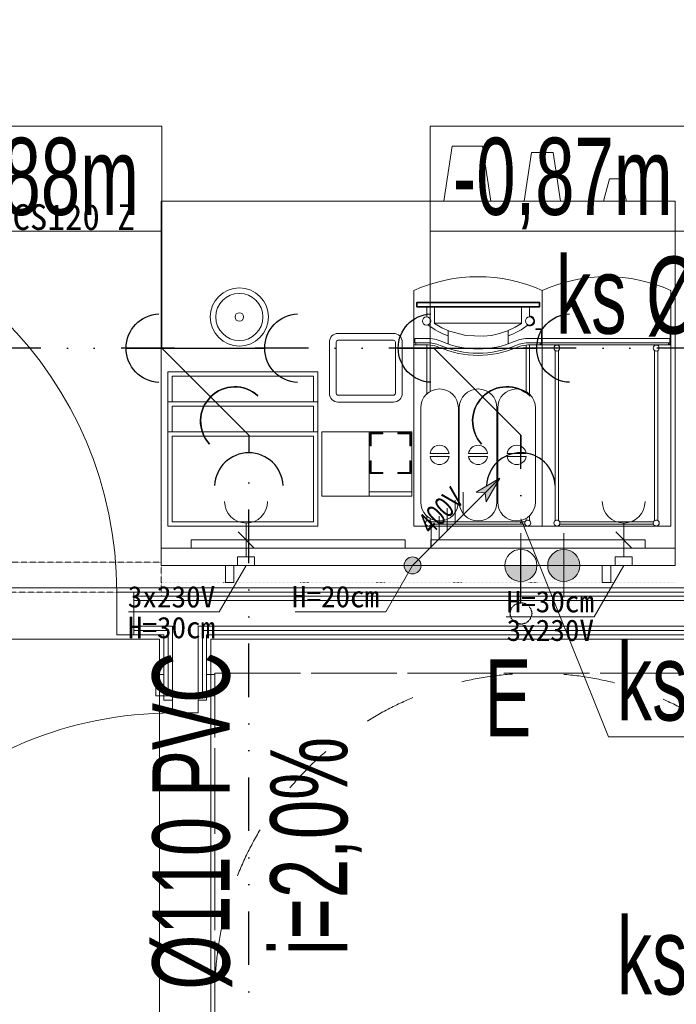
# Model space of a CAD drawing. Header units: centimetres. Extents: x -9388 to 91680, y -1419244 to 50347.
# Tile 7 of 183: x 6772 to 8306, y -708832 to -706533. Entities that reach past the tile are written whole.
import ezdxf
from ezdxf.enums import TextEntityAlignment as Align

# ---------------------------------------------------------------- set-up
doc = ezdxf.new("R2010")
doc.units = ezdxf.units.CM
for name, pattern in [('ACAD_ISO07W100', [3, 0, -3]), ('DASHED', [0.75, 0.5, -0.25]), ('DIVIDE2', [0.625, 0.25, -0.125, 0, -0.125, 0, -0.125]), ('Krawędzie ukryte dłuższe', [225, 200, -25]), ('Przerywana', [240, 120, -120])]:
    doc.linetypes.add(name, pattern=pattern)
for name, color, linetype, lineweight in [('! pow os niepelnosprawnej_Nr_pióra__161', 7, 'Continuous', 5), ('Drzwi ArchiCAD_Nr_pióra__1', 7, 'Continuous', 13), ('Drzwi ArchiCAD_Nr_pióra__23', 7, 'Continuous', 15), ('Drzwi ArchiCAD_Nr_pióra__3', 7, 'Continuous', 13), ('Drzwi ArchiCAD_Nr_pióra__41', 7, 'Continuous', 15), ('Q_ks_opis', 3, 'Continuous', 13), ('Q_podkład', 8, 'Continuous', 9), ('Q_w_opis_urządzenia', 83, 'Continuous', 13), ('Q_wys prowadzenia instalacji', 6, 'Continuous', 13), ('Strefy_Nr_pióra__1', 7, 'Continuous', 13), ('Strefy_Nr_pióra__92', 7, 'Continuous', 13), ('Wnętrze - umeblowanie_Nr_pióra__1', 7, 'Continuous', 13), ('Wnętrze - umeblowanie_Nr_pióra__101', 7, 'Continuous', 5), ('Ściany wewnętrzne_Nr_pióra__1', 7, 'Continuous', 13), ('Ściany wewnętrzne_Nr_pióra__41', 7, 'Continuous', 15)]:
    doc.layers.add(name, color=color, linetype=linetype, lineweight=lineweight)
doc.layers.add('! Strefy Powierzchnie', color=7, linetype='Continuous')
doc.layers.add('Drzwi ArchiCAD', color=7, linetype='Continuous')
doc.layers.add('Q_ks', color=7, linetype='DIVIDE2', lineweight=30, true_color=0x997301)
doc.layers.add('Wnętrze - umeblowanie_Nr_pióra__205', color=7, linetype='Continuous', lineweight=5, true_color=0x858585)
doc.styles.add('Arial Narrow_____', font='ARIALN.TTF', dxfattribs={"width": 0.8})
doc.styles.add('GENERATED_STYLE_2', font='arial.ttf')
doc.styles.add('GENERATED_STYLE_3', font='calibri.ttf')
doc.styles.add('TT', font='ARIALN.TTF', dxfattribs={"height": 200})

# ---------------------------------------------------------------- blocks, each defined once
blk = doc.blocks.new('Drzwi 19_5')
at = {"layer": 'Drzwi ArchiCAD_Nr_pióra__1', "color": 8, "linetype": 'Continuous'}
for p, q in [((-490, 0), (-490, -10)), ((490, 0), (490, -10)), ((-490, -10), (-490, -20)), ((490, -10), (490, -20)), ((-490, -80), (-490, -90)), ((-490, -90), (-490, -100)), ((490, -80), (490, -90)), ((490, -90), (490, -100))]:
    blk.add_line(p, q, dxfattribs=at)
at = {"layer": 'Drzwi ArchiCAD_Nr_pióra__23', "color": 8, "linetype": 'Continuous'}
for p, q in [((-450, 0), (-490, 0)), ((-490, 0), (-490, -100)), ((-450, -100), (-450, 0)), ((490, 0), (450, 0)), ((450, 0), (450, -100)), ((490, -100), (490, 0)), ((-490, -100), (-450, -100)), ((450, -100), (490, -100))]:
    blk.add_line(p, q, dxfattribs=at)
at = {"layer": 'Drzwi ArchiCAD_Nr_pióra__3', "color": 8, "linetype": 'Continuous'}
for p, q in [((410, 0), (410, 900)), ((410, 900), (450, 900)), ((450, 900), (450, 0)), ((450, 0), (410, 0))]:
    blk.add_line(p, q, dxfattribs=at)
blk.add_arc((450, 0), 900, 90, 180, dxfattribs=at)
at = {"layer": 'Drzwi ArchiCAD_Nr_pióra__41', "color": 8, "linetype": 'Continuous'}
for p, q in [((-490, -20), (-490, -80)), ((490, -20), (490, -80))]:
    blk.add_line(p, q, dxfattribs=at)
blk = doc.blocks.new('Drzwi 19_4')
at = {"layer": 'Drzwi ArchiCAD_Nr_pióra__1', "color": 8, "linetype": 'Continuous'}
for p, q in [((-490, 20), (-540, 20)), ((-490, 20), (-490, 10)), ((-490, 10), (-490, 0)), ((490, 20), (490, 10)), ((490, 20), (540, 20)), ((490, 10), (490, 0)), ((-490, -60), (-490, -70)), ((490, -60), (490, -70)), ((-490, -80), (-540, -80)), ((-490, -70), (-490, -80)), ((490, -70), (490, -80)), ((490, -80), (540, -80))]:
    blk.add_line(p, q, dxfattribs=at)
at = {"layer": 'Drzwi ArchiCAD_Nr_pióra__23', "color": 8, "linetype": 'Continuous'}
for p, q in [((-450, 0), (-490, 0)), ((-490, 0), (-490, -60)), ((-450, -60), (-450, 0)), ((490, 0), (450, 0)), ((450, 0), (450, -60)), ((490, -60), (490, 0)), ((-490, -60), (-450, -60)), ((450, -60), (490, -60))]:
    blk.add_line(p, q, dxfattribs=at)
at = {"layer": 'Drzwi ArchiCAD_Nr_pióra__3', "color": 8, "linetype": 'Continuous'}
for p, q in [((410, 0), (410, 900)), ((410, 900), (450, 900)), ((450, 900), (450, 0)), ((-540, 20), (-540, 39)), ((-540, 39), (-490, 39)), ((-490, 39), (-490, 20)), ((490, 39), (540, 39)), ((490, 20), (490, 39)), ((540, 39), (540, 20)), ((-490, 20), (-540, 20)), ((-490, 0), (-490, 20)), ((-490, 20), (-480, 20)), ((-480, 0), (-490, 0)), ((-480, 20), (-480, 0)), ((450, 0), (410, 0)), ((480, 0), (480, 20)), ((480, 20), (490, 20)), ((490, 0), (480, 0)), ((490, 20), (490, 0)), ((540, 20), (490, 20)), ((-490, -80), (-490, -60)), ((-490, -60), (-480, -60)), ((-480, -60), (-480, -80)), ((480, -80), (480, -60)), ((480, -60), (490, -60)), ((490, -60), (490, -80)), ((-540, -99), (-540, -80)), ((-540, -80), (-490, -80)), ((-480, -80), (-490, -80)), ((-490, -80), (-490, -99)), ((490, -80), (480, -80)), ((490, -80), (540, -80)), ((490, -99), (490, -80)), ((540, -80), (540, -99)), ((-490, -99), (-540, -99)), ((540, -99), (490, -99))]:
    blk.add_line(p, q, dxfattribs=at)
blk.add_arc((450, 0), 900, 90, 180, dxfattribs=at)
at = {"layer": 'Drzwi ArchiCAD_Nr_pióra__41', "color": 8, "linetype": 'Continuous'}
for p, q in [((-490, 0), (-490, -60)), ((490, 0), (490, -60))]:
    blk.add_line(p, q, dxfattribs=at)
blk = doc.blocks.new('PAB.01_RZUT PRZYZIEMIA')
at = {"layer": 'Strefy_Nr_pióra__1', "linetype": 'Continuous'}
for points in [[(37838.4, -707635.9), (37859.2, -707638), (37893.6, -707603.5)], [(37838.4, -707635.9), (37859.2, -707638), (37893.6, -707603.5)], [(37893.6, -707603.5), (37859.2, -707638), (37861.3, -707658.7)], [(37893.6, -707603.5), (37859.2, -707638), (37861.3, -707658.7)], [(37709.6, -707807.3, 1), (37670, -707807.3, 1)], [(37709.6, -707807.3, 1), (37670, -707807.3, 1)]]:
    blk.add_hatch(color=8, dxfattribs=at).paths.add_polyline_path(points)
at = {"layer": 'Strefy_Nr_pióra__92', "linetype": 'Continuous'}
for points in [[(38042.8, -707844.8, 1), (38042.8, -707769.8, 1)], [(38042.8, -707844.8, 1), (38042.8, -707769.8, 1)], [(37942.8, -707844.8, 0.414214), (37980.3, -707807.3), (37905.3, -707807.3, 0.414214)], [(37942.8, -707844.8, 0.414214), (37980.3, -707807.3), (37905.3, -707807.3, 0.414214)]]:
    blk.add_hatch(color=8, dxfattribs=at).paths.add_polyline_path(points)
at = {"layer": '! pow os niepelnosprawnej_Nr_pióra__161', "color": 8, "linetype": 'Krawędzie ukryte dłuższe', "flags": 128}
blk.add_lwpolyline([(37228, -708058.7), (38728, -708058.7), (38728, -709558.7), (37228, -709558.7)], close=True, dxfattribs=at)
at = {"layer": '! pow os niepelnosprawnej_Nr_pióra__161', "color": 8, "linetype": 'Przerywana'}
blk.add_circle((37978, -708808.7), 750, dxfattribs=at)
at = {"layer": '! Strefy Powierzchnie', "color": 8, "linetype": 'Continuous', "lineweight": 0, "flags": 128}
for points in [[(35639, -701738.6), (35639, -707859.3), (41389, -707859.3), (41389, -708139.3), (42019, -708139.3), (42019, -701822.8), (41149, -701822.8), (41149, -701738.6)], [(37099, -709439.3), (37099, -707979.3), (35639, -707979.3), (35639, -709439.3)], [(37219, -707979.3), (37219, -710390.3), (39299, -710390.3), (39299, -707979.3)]]:
    blk.add_lwpolyline(points, close=True, dxfattribs=at)
at = {"layer": 'Wnętrze - umeblowanie_Nr_pióra__101', "color": 8, "linetype": 'Continuous'}
for p, q in [((37712, -706957.3), (37848, -706957.3)), ((37780, -706957.3), (37779.5, -706957.3)), ((37780, -706957.3), (37779.5, -706957.3)), ((37995.8, -706957.3), (37995.3, -706957.3)), ((37995.8, -706957.3), (37995.3, -706957.3)), ((38302.8, -707150.4), (38302.3, -707150.4)), ((38302.8, -707150.4), (38302.3, -707150.4)), ((37692.8, -707292.3), (37692.8, -707165.3)), ((37992.8, -707165.3), (37992.8, -707292.3)), ((37992.8, -707292.3), (37992.8, -707165.3)), ((37992.8, -707165.3), (37992.8, -707292.3)), ((38292.8, -707165.3), (38292.8, -707292.3)), ((38292.8, -707165.3), (38292.8, -707292.3)), ((37698.8, -707194.1), (37700.3, -707192.6)), ((37698.8, -707194.1), (37700.3, -707192.6)), ((37700.3, -707194.1), (37698.8, -707194.1)), ((37698.8, -707194.1), (37698.8, -707203.1)), ((37700.3, -707194.1), (37698.8, -707194.1)), ((37698.8, -707203.1), (37700.3, -707203.1)), ((37700.3, -707204.6), (37698.8, -707203.1)), ((37698.8, -707203.1), (37700.3, -707203.1)), ((37700.3, -707204.6), (37698.8, -707203.1)), ((37700.3, -707192.6), (37700.3, -707194.1)), ((37985.3, -707192.6), (37700.3, -707192.6)), ((37700.3, -707192.6), (37700.3, -707194.1)), ((37700.3, -707194.1), (37985.3, -707194.1)), ((37700.3, -707203.1), (37700.3, -707194.1)), ((37700.3, -707194.1), (37985.3, -707194.1)), ((37700.3, -707203.1), (37700.3, -707194.1)), ((37700.3, -707203.1), (37700.3, -707204.6)), ((37985.3, -707203.1), (37700.3, -707203.1)), ((37700.3, -707203.1), (37700.3, -707204.6)), ((37985.3, -707203.1), (37700.3, -707203.1)), ((37700.3, -707204.6), (37985.3, -707204.6)), ((37722.8, -707226.8), (37722.8, -707204.6)), ((37741.4, -707241.6), (37741.4, -707204.6)), ((37944.3, -707204.6), (37944.3, -707241.6)), ((37944.3, -707204.6), (37944.3, -707241.6)), ((37962.8, -707204.6), (37962.8, -707226.8)), ((37985.3, -707194.1), (37985.3, -707192.6)), ((37985.3, -707192.6), (37986.8, -707194.1)), ((37985.3, -707194.1), (37985.3, -707192.6)), ((37985.3, -707192.6), (37986.8, -707194.1)), ((37986.8, -707194.1), (37985.3, -707194.1)), ((37985.3, -707194.1), (37985.3, -707203.1)), ((37986.8, -707194.1), (37985.3, -707194.1)), ((37985.3, -707194.1), (37985.3, -707203.1)), ((37985.3, -707203.1), (37986.8, -707203.1)), ((37985.3, -707204.6), (37985.3, -707203.1)), ((37986.8, -707203.1), (37985.3, -707204.6)), ((37985.3, -707203.1), (37986.8, -707203.1)), ((37985.3, -707204.6), (37985.3, -707203.1)), ((37986.8, -707203.1), (37985.3, -707204.6)), ((37986.8, -707203.1), (37986.8, -707194.1)), ((37944.3, -707241.6), (37741.4, -707241.6)), ((37741.4, -707241.6), (37741.4, -707242.7)), ((37741.4, -707241.6), (37741.4, -707242.7)), ((37944.3, -707242.7), (37944.3, -707241.6)), ((37944.3, -707242.7), (37944.3, -707241.6)), ((37772.8, -707290.2), (37772.8, -707259.1)), ((37912.8, -707259.1), (37912.8, -707290.2)), ((37982.2, -707255.3), (37977.7, -707255.3)), ((37977.7, -707255.3), (37977.7, -707256.8)), ((37982.2, -707255.3), (37977.7, -707255.3)), ((37977.7, -707255.3), (37977.7, -707256.8)), ((37977.7, -707256.8), (37982.2, -707256.8)), ((37977.7, -707256.8), (37982.2, -707256.8)), ((37982.2, -707255.3), (37982.2, -707256.8)), ((37982.2, -707255.3), (37984.1, -707255.3)), ((37982.2, -707255.3), (37982.2, -707256.8)), ((37982.2, -707255.3), (37984.1, -707255.3)), ((37984.1, -707256.8), (37982.2, -707256.8)), ((37984.1, -707256.8), (37982.2, -707256.8)), ((37984.1, -707256.8), (37984.1, -707255.3)), ((37984.1, -707255.3), (37989.7, -707255.3)), ((37984.1, -707256.8), (37984.1, -707255.3)), ((37984.1, -707255.3), (37989.7, -707255.3)), ((37989.7, -707256.8), (37984.1, -707256.8)), ((37989.7, -707256.8), (37984.1, -707256.8)), ((37991.2, -707289.3), (37991.2, -707258.3)), ((37991.2, -707289.3), (37991.2, -707258.3)), ((37992.7, -707258.3), (37992.7, -707289.3)), ((37992.7, -707258.3), (37992.7, -707289.3)), ((38282.2, -707255.3), (38277.7, -707255.3)), ((38277.7, -707255.3), (38277.7, -707256.8)), ((38282.2, -707255.3), (38277.7, -707255.3)), ((38277.7, -707255.3), (38277.7, -707256.8)), ((38277.7, -707256.8), (38282.2, -707256.8)), ((38277.7, -707256.8), (38282.2, -707256.8)), ((38282.2, -707255.3), (38282.2, -707256.8)), ((38282.2, -707255.3), (38284.1, -707255.3)), ((38282.2, -707255.3), (38282.2, -707256.8)), ((38282.2, -707255.3), (38284.1, -707255.3)), ((38284.1, -707256.8), (38282.2, -707256.8)), ((38284.1, -707256.8), (38282.2, -707256.8)), ((38284.1, -707256.8), (38284.1, -707255.3)), ((38284.1, -707255.3), (38289.7, -707255.3)), ((38284.1, -707256.8), (38284.1, -707255.3)), ((38284.1, -707255.3), (38289.7, -707255.3)), ((38289.7, -707256.8), (38284.1, -707256.8)), ((38289.7, -707256.8), (38284.1, -707256.8)), ((38291.2, -707289.3), (38291.2, -707258.3)), ((38291.2, -707289.3), (38291.2, -707258.3)), ((38292.7, -707258.3), (38292.7, -707289.3)), ((38292.7, -707258.3), (38292.7, -707289.3)), ((37692.8, -707292.3), (37722.8, -707292.3)), ((37692.8, -707715.3), (37692.8, -707292.3)), ((37692.8, -707292.3), (37722.8, -707292.3)), ((37692.8, -707715.3), (37692.8, -707292.3)), ((37694.8, -707277.3), (37722.8, -707277.3)), ((37694.8, -707287.3), (37694.8, -707277.3)), ((37694.8, -707277.3), (37722.8, -707277.3)), ((37694.8, -707287.3), (37694.8, -707277.3)), ((37722.8, -707287.3), (37694.8, -707287.3)), ((37722.8, -707287.3), (37694.8, -707287.3)), ((37697.8, -707292.3), (37697.8, -707287.3)), ((37697.8, -707292.3), (37697.8, -707287.3)), ((37722.8, -707407.1), (37722.8, -707292.3)), ((37722.8, -707407.1), (37722.8, -707292.3)), ((37730.8, -707292.7), (37730.8, -707401.2)), ((37730.8, -707292.7), (37730.8, -707401.2)), ((37954.8, -707401.2), (37954.8, -707292.7)), ((37954.8, -707401.2), (37954.8, -707292.7)), ((37962.8, -707277.3), (37990.8, -707277.3)), ((37962.8, -707277.3), (37990.8, -707277.3)), ((37990.8, -707287.3), (37962.8, -707287.3)), ((37990.8, -707287.3), (37962.8, -707287.3)), ((37962.8, -707292.3), (37992.8, -707292.3)), ((37962.8, -707292.3), (37962.8, -707407.1)), ((37962.8, -707292.3), (37992.8, -707292.3)), ((37962.8, -707292.3), (37962.8, -707407.1)), ((37987.8, -707287.3), (37987.8, -707292.3)), ((37987.8, -707287.3), (37987.8, -707292.3)), ((37987.8, -707290.8), (37989.7, -707290.8)), ((37987.8, -707290.8), (37989.7, -707290.8)), ((37990.8, -707277.3), (37990.8, -707287.3)), ((37990.8, -707277.3), (37990.8, -707287.3)), ((37992.7, -707292.3), (38292.8, -707292.3)), ((37992.7, -707292.3), (38292.8, -707292.3)), ((37992.8, -707292.3), (37992.8, -707715.3)), ((37992.8, -707715.3), (37992.8, -707292.3)), ((37992.8, -707292.3), (37992.8, -707715.3)), ((37992.8, -707715.3), (37992.8, -707292.3)), ((38287.8, -707287.3), (38287.8, -707292.3)), ((38287.8, -707287.3), (38287.8, -707292.3)), ((38287.8, -707290.8), (38289.7, -707290.8)), ((38287.8, -707290.8), (38289.7, -707290.8)), ((38290.8, -707277.3), (38290.8, -707287.3)), ((38290.8, -707277.3), (38290.8, -707287.3)), ((38292.8, -707292.3), (38292.8, -707715.3)), ((38292.8, -707292.3), (38292.8, -707715.3)), ((38022.8, -707702.6), (38022.8, -707305.5)), ((38022.8, -707702.6), (38022.8, -707305.5)), ((38030.8, -707305.5), (38030.8, -707702.6)), ((38030.8, -707305.5), (38030.8, -707702.6)), ((38254.8, -707702.6), (38254.8, -707305.5)), ((38254.8, -707702.6), (38254.8, -707305.5)), ((38262.8, -707305.5), (38262.8, -707702.6)), ((38262.8, -707305.5), (38262.8, -707702.6)), ((37708.8, -707659.3), (37708.8, -707439.3)), ((37708.8, -707659.3), (37708.8, -707439.3)), ((37796.8, -707439.3), (37796.8, -707659.3)), ((37796.8, -707439.3), (37796.8, -707659.3)), ((37798.8, -707659.3), (37798.8, -707439.3)), ((37798.8, -707659.3), (37798.8, -707439.3)), ((37886.8, -707439.3), (37886.8, -707659.3)), ((37886.8, -707439.3), (37886.8, -707659.3)), ((37888.8, -707659.3), (37888.8, -707439.3)), ((37888.8, -707659.3), (37888.8, -707439.3)), ((37976.8, -707439.3), (37976.8, -707659.3)), ((37976.8, -707439.3), (37976.8, -707659.3)), ((37775, -707545.8), (37730.6, -707545.8)), ((37775, -707545.8), (37730.6, -707545.8)), ((37865, -707545.8), (37820.6, -707545.8)), ((37865, -707545.8), (37820.6, -707545.8)), ((37955, -707545.8), (37910.6, -707545.8)), ((37955, -707545.8), (37910.6, -707545.8)), ((37730.6, -707552.8), (37775, -707552.8)), ((37730.6, -707552.8), (37775, -707552.8)), ((37820.6, -707552.8), (37865, -707552.8)), ((37820.6, -707552.8), (37865, -707552.8)), ((37910.6, -707552.8), (37955, -707552.8)), ((37910.6, -707552.8), (37955, -707552.8)), ((37689.8, -707807.3), (37893.6, -707603.5)), ((37689.8, -707807.3), (37893.6, -707603.5)), ((37893.6, -707603.5), (37838.4, -707635.9)), ((37893.6, -707603.5), (37838.4, -707635.9)), ((37893.6, -707603.5), (37861.3, -707658.7)), ((37893.6, -707603.5), (37861.3, -707658.7)), ((37807.6, -707636.5), (37807.6, -707689.5)), ((37807.6, -707636.5), (37807.6, -707689.5)), ((37838.4, -707635.9), (37859.2, -707638)), ((37838.4, -707635.9), (37859.2, -707638)), ((37861.3, -707658.7), (37859.2, -707638)), ((37861.3, -707658.7), (37859.2, -707638)), ((37789, -707655.1), (37789, -707708.1)), ((37789, -707655.1), (37789, -707708.1)), ((37770.4, -707673.7), (37770.4, -707726.8)), ((37770.4, -707673.7), (37770.4, -707726.8)), ((37301, -707787.3), (37301, -707708.3)), ((37301, -707787.3), (37301, -707708.3)), ((37722.8, -707702.6), (37722.8, -707691.5)), ((37722.8, -707702.6), (37722.8, -707691.5)), ((37730.8, -707697.4), (37730.8, -707702.6)), ((37730.8, -707697.4), (37730.8, -707702.6)), ((37733.1, -707711), (37733.1, -707764)), ((37733.1, -707711), (37733.1, -707764)), ((37952.3, -707705.8), (37733.3, -707705.8)), ((37952.3, -707705.8), (37733.3, -707705.8)), ((37733.3, -707710.8), (37952.3, -707710.8)), ((37733.3, -707710.8), (37952.3, -707710.8)), ((37751.7, -707692.4), (37751.7, -707745.4)), ((37751.7, -707692.4), (37751.7, -707745.4)), ((37954.8, -707702.6), (37954.8, -707697.4)), ((37954.8, -707702.6), (37954.8, -707697.4)), ((37962.8, -707691.5), (37962.8, -707702.6)), ((37962.8, -707691.5), (37962.8, -707702.6)), ((38252.3, -707705.8), (38033.3, -707705.8)), ((38252.3, -707705.8), (38033.3, -707705.8)), ((38033.3, -707710.8), (38252.3, -707710.8)), ((38033.3, -707710.8), (38252.3, -707710.8)), ((38182.8, -707787.3), (38182.8, -707708.3)), ((38182.8, -707787.3), (38182.8, -707708.3)), ((37282.2, -707729.1), (37319.7, -707766.6)), ((37282.2, -707729.1), (37319.7, -707766.6)), ((37722.8, -707715.3), (37692.8, -707715.3)), ((37722.8, -707715.3), (37692.8, -707715.3)), ((37722.8, -707715.3), (37722.8, -707714)), ((37722.8, -707715.3), (37722.8, -707714)), ((37730.8, -707715.3), (37722.8, -707715.3)), ((37730.8, -707715.3), (37722.8, -707715.3)), ((37730.8, -707714), (37730.8, -707715.3)), ((37730.8, -707714), (37730.8, -707715.3)), ((37954.8, -707715.3), (37730.8, -707715.3)), ((37954.8, -707715.3), (37730.8, -707715.3)), ((37942.8, -707732.3), (37942.8, -707882.3)), ((37942.8, -707732.3), (37942.8, -707882.3)), ((37954.8, -707715.3), (37954.8, -707714)), ((37954.8, -707715.3), (37954.8, -707714)), ((37962.8, -707715.3), (37954.8, -707715.3)), ((37962.8, -707715.3), (37954.8, -707715.3)), ((37962.8, -707714), (37962.8, -707715.3)), ((37962.8, -707714), (37962.8, -707715.3)), ((37992.8, -707715.3), (37962.8, -707715.3)), ((37992.8, -707715.3), (37962.8, -707715.3)), ((38022.8, -707715.3), (37992.8, -707715.3)), ((38022.8, -707715.3), (37992.8, -707715.3)), ((38022.8, -707715.3), (38022.8, -707714)), ((38022.8, -707715.3), (38022.8, -707714)), ((38030.8, -707715.3), (38022.8, -707715.3)), ((38030.8, -707715.3), (38022.8, -707715.3)), ((38030.8, -707714), (38030.8, -707715.3)), ((38030.8, -707714), (38030.8, -707715.3)), ((38254.8, -707715.3), (38030.8, -707715.3)), ((38254.8, -707715.3), (38030.8, -707715.3)), ((38042.8, -707732.3), (38042.8, -707882.3)), ((38042.8, -707732.3), (38042.8, -707882.3)), ((38164.1, -707729.1), (38201.6, -707766.6)), ((38164.1, -707729.1), (38201.6, -707766.6)), ((38254.8, -707715.3), (38254.8, -707714)), ((38254.8, -707715.3), (38254.8, -707714)), ((38262.8, -707715.3), (38254.8, -707715.3)), ((38262.8, -707715.3), (38254.8, -707715.3)), ((38262.8, -707714), (38262.8, -707715.3)), ((38262.8, -707714), (38262.8, -707715.3)), ((38292.8, -707715.3), (38262.8, -707715.3)), ((38292.8, -707715.3), (38262.8, -707715.3)), ((37867.8, -707807.3), (38017.8, -707807.3)), ((37867.8, -707807.3), (38017.8, -707807.3)), ((37967.8, -707807.3), (38117.8, -707807.3)), ((37967.8, -707807.3), (38117.8, -707807.3)), ((37104, -707847.3), (37103.5, -707847.3)), ((37104, -707847.3), (37103.5, -707847.3)), ((37104, -707877.3), (37103.5, -707877.3)), ((37104, -707877.3), (37103.5, -707877.3))]:
    blk.add_line(p, q, dxfattribs=at)
at = {"layer": 'Wnętrze - umeblowanie_Nr_pióra__101', "color": 8, "linetype": 'ACAD_ISO07W100'}
blk.add_line((38302.8, -707847.3), (37102.8, -707847.3), dxfattribs=at)
blk.add_line((38302.8, -707847.3), (37102.8, -707847.3), dxfattribs=at)
at = {"layer": 'Wnętrze - umeblowanie_Nr_pióra__101', "color": 8, "linetype": 'Continuous', "flags": 128}
for points in [[(37763.2, -706957.3), (37782.3, -706828.7), (37817.8, -706828.7), (37853.2, -706828.7), (37872.3, -706957.3)], [(37950.5, -706957.3), (37967.4, -706843.7), (37992.8, -706843.7), (38018.3, -706843.7), (38035.2, -706957.3)], [(38135.9, -706957.3), (38149.7, -706904.5), (38162.8, -706904.5), (38175.9, -706904.5), (38189.7, -706957.3)], [(37944.3, -707242.7), (37929.5, -707251.3), (37911.4, -707259.7), (37892.9, -707265.9), (37874, -707270.2), (37854.4, -707272.4), (37814.4, -707270.6), (37775.8, -707260.3), (37757.9, -707252.3), (37741.4, -707242.7)], [(37990.8, -707277.3), (38292.8, -707277.3)], [(37990.8, -707277.3), (38292.8, -707277.3)], [(37990.8, -707287.3), (38292.8, -707287.3)], [(37990.8, -707287.3), (38292.8, -707287.3)], [(37128.5, -707425.3), (37128.5, -707365.3), (37458.5, -707365.3), (37458.5, -707425.3)], [(37128.5, -707425.3), (37128.5, -707365.3), (37458.5, -707365.3), (37458.5, -707425.3)], [(37468.5, -707435.3), (37468.5, -707425.3), (37118.5, -707425.3), (37118.5, -707435.3)], [(37468.5, -707435.3), (37468.5, -707425.3), (37118.5, -707425.3), (37118.5, -707435.3)], [(37128.5, -707435.3), (37458.5, -707435.3)], [(37128.5, -707495.3), (37128.5, -707435.3)], [(37128.5, -707435.3), (37458.5, -707435.3)], [(37128.5, -707495.3), (37128.5, -707435.3)], [(37458.5, -707435.3), (37458.5, -707495.3)], [(37458.5, -707435.3), (37458.5, -707495.3)], [(37468.5, -707505.3), (37468.5, -707495.3), (37118.5, -707495.3), (37118.5, -707505.3)], [(37468.5, -707505.3), (37468.5, -707495.3), (37118.5, -707495.3), (37118.5, -707505.3)], [(37458.5, -707505.3), (37458.5, -707705.3), (37128.5, -707705.3), (37128.5, -707505.3)], [(37128.5, -707505.3), (37458.5, -707505.3)], [(37458.5, -707505.3), (37458.5, -707705.3), (37128.5, -707705.3), (37128.5, -707505.3)], [(37128.5, -707505.3), (37458.5, -707505.3)], [(37588.1, -707635.3), (37688.1, -707635.3)], [(37588.1, -707635.3), (37688.1, -707635.3)], [(37301, -707807.3), (37238.4, -707915.6), (37026.8, -707915.6)], [(38302.8, -707807.3), (37102.8, -707807.3)], [(38302.8, -707807.3), (37102.8, -707807.3)], [(37689.8, -707807.3), (37627.3, -707915.6), (37415.7, -707915.6)], [(38182.8, -707807.3), (38113.5, -707927.3), (37908.7, -707927.3)]]:
    blk.add_lwpolyline(points, dxfattribs=at)
for points in [[(37102.8, -707807.3), (37102.8, -706957.3), (38302.8, -706957.3), (38302.8, -707807.3)], [(37468.5, -707715.3), (37118.5, -707715.3), (37118.5, -707355.3), (37468.5, -707355.3)], [(37468.5, -707715.3), (37118.5, -707715.3), (37118.5, -707355.3), (37468.5, -707355.3)], [(37478.1, -707645.3), (37588.1, -707645.3), (37588.1, -707495.3), (37478.1, -707495.3)], [(37478.1, -707645.3), (37588.1, -707645.3), (37588.1, -707495.3), (37478.1, -707495.3)], [(37588.1, -707645.3), (37688.1, -707645.3), (37688.1, -707495.3), (37588.1, -707495.3)], [(37588.1, -707645.3), (37688.1, -707645.3), (37688.1, -707495.3), (37588.1, -707495.3)], [(37620.6, -707497.8), (37590.6, -707497.8), (37590.6, -707527.8), (37593.1, -707527.8), (37593.1, -707500.3), (37620.6, -707500.3)], [(37620.6, -707497.8), (37590.6, -707497.8), (37590.6, -707527.8), (37593.1, -707527.8), (37593.1, -707500.3), (37620.6, -707500.3)], [(37655.6, -707497.8), (37685.6, -707497.8), (37685.6, -707527.8), (37683.1, -707527.8), (37683.1, -707500.3), (37655.6, -707500.3)], [(37655.6, -707497.8), (37685.6, -707497.8), (37685.6, -707527.8), (37683.1, -707527.8), (37683.1, -707500.3), (37655.6, -707500.3)], [(37620.6, -707592.8), (37590.6, -707592.8), (37590.6, -707562.8), (37593.1, -707562.8), (37593.1, -707590.3), (37620.6, -707590.3)], [(37620.6, -707592.8), (37590.6, -707592.8), (37590.6, -707562.8), (37593.1, -707562.8), (37593.1, -707590.3), (37620.6, -707590.3)], [(37655.6, -707592.8), (37685.6, -707592.8), (37685.6, -707562.8), (37683.1, -707562.8), (37683.1, -707590.3), (37655.6, -707590.3)], [(37655.6, -707592.8), (37685.6, -707592.8), (37685.6, -707562.8), (37683.1, -707562.8), (37683.1, -707590.3), (37655.6, -707590.3)], [(37672.8, -707767.3), (37172.8, -707767.3), (37172.8, -707747.3), (37672.8, -707747.3)], [(37672.8, -707767.3), (37172.8, -707767.3), (37172.8, -707747.3), (37672.8, -707747.3)], [(38232.8, -707767.3), (37732.8, -707767.3), (37732.8, -707747.3), (38232.8, -707747.3)], [(38232.8, -707767.3), (37732.8, -707767.3), (37732.8, -707747.3), (38232.8, -707747.3)], [(38302.8, -707807.3), (37102.8, -707807.3), (37102.8, -707767.3), (38302.8, -707767.3)], [(38302.8, -707807.3), (37102.8, -707807.3), (37102.8, -707767.3), (38302.8, -707767.3)], [(37281, -707787.3), (37281, -707807.3), (37321, -707807.3), (37321, -707787.3)], [(37281, -707787.3), (37281, -707807.3), (37321, -707807.3), (37321, -707787.3)], [(38162.8, -707787.3), (38162.8, -707807.3), (38202.8, -707807.3), (38202.8, -707787.3)], [(38162.8, -707787.3), (38162.8, -707807.3), (38202.8, -707807.3), (38202.8, -707787.3)], [(37272.8, -707847.3), (37252.8, -707847.3), (37252.8, -707807.3), (37272.8, -707807.3)], [(37272.8, -707847.3), (37252.8, -707847.3), (37252.8, -707807.3), (37272.8, -707807.3)], [(38152.8, -707847.3), (38132.8, -707847.3), (38132.8, -707807.3), (38152.8, -707807.3)], [(38152.8, -707847.3), (38132.8, -707847.3), (38132.8, -707807.3), (38152.8, -707807.3)]]:
    blk.add_lwpolyline(points, close=True, dxfattribs=at)
for points in [[(37665.6, -707345.8), (37665.6, -707405.8, -0.414214), (37645.6, -707425.8), (37515.6, -707425.8, -0.414214), (37495.6, -707405.8), (37495.6, -707285.8, -0.414215), (37515.6, -707265.8), (37645.6, -707265.8, -0.414217), (37665.6, -707285.8, 0.000006)], [(37665.6, -707345.8), (37665.6, -707405.8, -0.414214), (37645.6, -707425.8), (37515.6, -707425.8, -0.414214), (37495.6, -707405.8), (37495.6, -707285.8, -0.414215), (37515.6, -707265.8), (37645.6, -707265.8, -0.414217), (37665.6, -707285.8, 0.000006)], [(37649.6, -707345.8), (37649.6, -707405.8, -0.414214), (37645.6, -707409.8), (37515.6, -707409.8, -0.414214), (37511.6, -707405.8), (37511.6, -707285.8, -0.414214), (37515.6, -707281.8), (37645.6, -707281.8, -0.414217), (37649.6, -707285.8, 0.000006)], [(37649.6, -707345.8), (37649.6, -707405.8, -0.414214), (37645.6, -707409.8), (37515.6, -707409.8, -0.414214), (37511.6, -707405.8), (37511.6, -707285.8, -0.414214), (37515.6, -707281.8), (37645.6, -707281.8, -0.414217), (37649.6, -707285.8, 0.000006)]]:
    blk.add_lwpolyline(points, format="xyb", close=True, dxfattribs=at)
at = {"layer": 'Wnętrze - umeblowanie_Nr_pióra__101', "color": 8, "linetype": 'Continuous'}
for centre, radius in [((37285.3, -707227.3), 68), ((37285.3, -707227.3), 55), ((37285.3, -707227.3), 10), ((37722.6, -707236.6), 9.8), ((37963.1, -707236.6), 9.8), ((38026.8, -707299.8), 7), ((38026.8, -707299.8), 7), ((38258.8, -707299.8), 7), ((38258.8, -707299.8), 7), ((37942.8, -707807.3), 37.5), ((37942.8, -707807.3), 37.5), ((38042.8, -707807.3), 37.5), ((38042.8, -707807.3), 37.5), ((37689.8, -707807.3), 19.8), ((37689.8, -707807.3), 19.8)]:
    blk.add_circle(centre, radius, dxfattribs=at)
for centre, radius, start, end in [((37842.8, -707500.9), 367.6, 65.9148, 114.0851), ((38142.8, -707500.9), 367.6, 65.9148, 114.0851), ((37963.1, -707236.6), 11.8, 244.3869, 91.2191), ((37963.1, -707236.6), 11.8, 244.3869, 91.2191), ((37963.1, -707236.6), 10.9, 246.7028, 91.3087), ((37842.8, -707086.9), 197.4, 233.64, 249.2283), ((37842.8, -707086.9), 197.4, 290.7717, 306.36), ((37989.7, -707258.3), 3, 360, 90), ((37989.7, -707258.3), 3, 360, 90), ((37989.7, -707258.3), 1.5, 360, 90), ((37989.7, -707258.3), 1.5, 360, 90), ((38289.7, -707258.3), 3, 360, 90), ((38289.7, -707258.3), 3, 360, 90), ((38289.7, -707258.3), 1.5, 360, 90), ((38289.7, -707258.3), 1.5, 360, 90), ((37722.8, -707367.3), 90, 66.8311, 90), ((37722.8, -707367.3), 90, 66.8311, 90), ((37722.8, -707367.3), 80, 66.8311, 90), ((37722.8, -707367.3), 80, 66.8311, 90), ((37722.8, -707367.3), 75, 83.8768, 90), ((37722.8, -707367.3), 75, 83.8768, 90), ((37722.8, -707367.3), 75, 66.8311, 83.8768), ((37722.8, -707367.3), 75, 66.8311, 83.8768), ((37842.8, -707086.9), 225, 246.8311, 293.1689), ((37842.8, -707086.9), 225, 246.8311, 293.1689), ((37842.8, -707086.9), 215, 246.8311, 293.1689), ((37842.8, -707086.9), 215, 246.8311, 293.1689), ((37962.8, -707367.3), 90, 90, 113.1689), ((37962.8, -707367.3), 90, 90, 113.1689), ((37962.8, -707367.3), 80, 90, 113.1689), ((37962.8, -707367.3), 80, 90, 113.1689), ((37962.8, -707367.3), 75, 96.1232, 113.1689), ((37962.8, -707367.3), 75, 96.1232, 113.1689), ((37962.8, -707367.3), 75, 90, 96.1232), ((37962.8, -707367.3), 75, 90, 96.1232), ((37989.7, -707289.3), 3, 270, 360), ((37989.7, -707289.3), 1.5, 270, 360), ((37989.7, -707289.3), 3, 270, 360), ((37989.7, -707289.3), 1.5, 270, 360), ((38289.7, -707289.3), 3, 270, 360), ((38289.7, -707289.3), 1.5, 270, 360), ((38289.7, -707289.3), 3, 270, 360), ((38289.7, -707289.3), 1.5, 270, 360), ((37842.8, -707086.9), 230, 246.8311, 293.1689), ((37842.8, -707086.9), 230, 246.8311, 293.1689), ((37752.8, -707439.3), 44, 360, 180), ((37752.8, -707439.3), 44, 360, 180), ((37842.8, -707439.3), 44, 360, 180), ((37842.8, -707439.3), 44, 360, 180), ((37932.8, -707439.3), 44, 360, 180), ((37932.8, -707439.3), 44, 360, 180), ((37752.8, -707549.3), 22.5, 8.949, 171.051), ((37752.8, -707549.3), 22.5, 8.949, 171.051), ((37842.8, -707549.3), 22.5, 8.949, 171.051), ((37842.8, -707549.3), 22.5, 8.949, 171.051), ((37932.8, -707549.3), 22.5, 8.949, 171.051), ((37932.8, -707549.3), 22.5, 8.949, 171.051), ((37752.8, -707549.3), 22.5, 188.949, 351.051), ((37752.8, -707549.3), 22.5, 188.949, 351.051), ((37842.8, -707549.3), 22.5, 188.949, 351.051), ((37842.8, -707549.3), 22.5, 188.949, 351.051), ((37932.8, -707549.3), 22.5, 188.949, 351.051), ((37932.8, -707549.3), 22.5, 188.949, 351.051), ((37301, -707658.3), 50, 180, 360), ((37301, -707658.3), 50, 180, 360), ((37752.8, -707659.3), 44, 180, 360), ((37752.8, -707659.3), 44, 180, 360), ((37842.8, -707659.3), 44, 180, 360), ((37842.8, -707659.3), 44, 180, 360), ((37932.8, -707659.3), 44, 180, 360), ((37932.8, -707659.3), 44, 180, 360), ((38182.8, -707658.3), 50, 180, 360), ((38182.8, -707658.3), 50, 180, 360), ((37726.8, -707708.3), 7, 20.9248, 339.0752), ((37726.8, -707708.3), 7, 20.9248, 339.0752), ((37726.8, -707708.3), 7, 339.0752, 20.9248), ((37726.8, -707708.3), 7, 339.0752, 20.9248), ((37958.8, -707708.3), 7, 159.0752, 200.9248), ((37958.8, -707708.3), 7, 159.0752, 200.9248), ((37958.8, -707708.3), 7, 200.9248, 159.0752), ((37958.8, -707708.3), 7, 200.9248, 159.0752), ((38026.8, -707708.3), 7, 20.9248, 339.0752), ((38026.8, -707708.3), 7, 20.9248, 339.0752), ((38026.8, -707708.3), 7, 339.0752, 20.9248), ((38026.8, -707708.3), 7, 339.0752, 20.9248), ((38258.8, -707708.3), 7, 159.0752, 200.9248), ((38258.8, -707708.3), 7, 159.0752, 200.9248), ((38258.8, -707708.3), 7, 200.9248, 159.0752), ((38258.8, -707708.3), 7, 200.9248, 159.0752)]:
    blk.add_arc(centre, radius, start, end, dxfattribs=at)
at = {"layer": 'Wnętrze - umeblowanie_Nr_pióra__205', "color": 8, "linetype": 'DASHED', "flags": 128}
blk.add_lwpolyline([(37102.8, -707869.3), (35929, -707869.3), (35929, -707799.3), (37102.8, -707799.3)], close=True, dxfattribs=at)
at = {"layer": 'Ściany wewnętrzne_Nr_pióra__1', "color": 8, "linetype": 'Continuous'}
for p, q in [((37039, -707869.3), (37039, -707879.3)), ((37094, -707879.3), (37039, -707879.3)), ((37039, -707879.3), (37039, -707889.3)), ((41354, -707879.3), (37094, -707879.3)), ((37039, -707949.3), (37039, -707959.3)), ((37039, -707959.3), (37094, -707959.3)), ((37039, -707959.3), (37039, -707969.3)), ((37094, -707959.3), (37119, -707959.3)), ((37119, -707959.3), (37119, -707969.3)), ((37199, -707969.3), (37199, -707959.3)), ((37199, -707959.3), (39321.5, -707959.3)), ((37119, -707969.3), (37119, -708111.6)), ((37199, -708111.6), (37199, -707969.3)), ((37109, -708111.6), (37109, -708061.6)), ((37209, -708111.6), (37209, -708061.6)), ((37109, -708111.6), (37119, -708111.6)), ((37109, -708111.6), (37119, -708111.6)), ((37119, -708111.6), (37129, -708111.6)), ((37119, -708111.6), (37129, -708111.6)), ((37189, -708111.6), (37199, -708111.6)), ((37199, -708111.6), (37209, -708111.6))]:
    blk.add_line(p, q, dxfattribs=at)
at = {"layer": 'Ściany wewnętrzne_Nr_pióra__1', "color": 8, "linetype": 'Continuous', "flags": 128}
for points in [[(37094, -707869.3), (37039, -707869.3)], [(41366.5, -707869.3), (37094, -707869.3)], [(37039, -707969.3), (37094, -707969.3)], [(37094, -707969.3), (37109, -707969.3)], [(37109, -707969.3), (37109, -708111.6)], [(37209, -707969.3), (39309, -707969.3)], [(37209, -708111.6), (37209, -707969.3)]]:
    blk.add_lwpolyline(points, dxfattribs=at)
at = {"layer": 'Ściany wewnętrzne_Nr_pióra__41', "color": 8, "linetype": 'Continuous'}
for p, q in [((37094, -707889.3), (37039, -707889.3)), ((37039, -707889.3), (37039, -707949.3)), ((37129, -707889.3), (37094, -707889.3)), ((37189, -707889.3), (37129, -707889.3)), ((39334, -707889.3), (37189, -707889.3)), ((37039, -707949.3), (37094, -707949.3)), ((37094, -707949.3), (37129, -707949.3)), ((37129, -707949.3), (37129, -707959.3)), ((37129, -707959.3), (37129, -707969.3)), ((37189, -707959.3), (37189, -707949.3)), ((37189, -707949.3), (39334, -707949.3)), ((37189, -707969.3), (37189, -707959.3)), ((37129, -707969.3), (37129, -708111.6)), ((37189, -708111.6), (37189, -707969.3)), ((37129, -708111.6), (37189, -708111.6))]:
    blk.add_line(p, q, dxfattribs=at)
at = {"layer": 'Drzwi ArchiCAD', "color": 8, "linetype": 'Continuous', "xscale": -1, "zscale": 1000}
for name, p, rotation in [('Drzwi 19_5', (36549, -707869.3), 359.9999971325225), ('Drzwi 19_4', (37129, -708601.6), 89.99998140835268)]:
    blk.add_blockref(name, p, dxfattribs=dict(at, rotation=rotation))
at = {"layer": 'Strefy_Nr_pióra__1', "color": 8, "linetype": 'Continuous', "char_height": 50, "attachment_point": 9}
for s, insert, rotation, style in [('\\A1;{\\W0.700000x;\\fArial|b0|i0|c238|p38;400V}', (37814.6, -707656.8), 45, 'GENERATED_STYLE_3'), ('\\A1;{\\fMS Gothic|b0|i0|c238|p49;3x230V}', (37229, -707906.2), 360, 'GENERATED_STYLE_2'), ('\\A1;{\\fMS Gothic|b0|i0|c238|p49;H=20cm}', (37612, -707905.9), 360, 'GENERATED_STYLE_2'), ('\\A1;{\\fMS Gothic|b0|i0|c238|p49;H=30cm}', (38113.5, -707917.6), 360, 'GENERATED_STYLE_2'), ('\\A1;{\\fMS Gothic|b0|i0|c238|p49;H=30cm}', (37229, -707978.1), 360, 'GENERATED_STYLE_2'), ('\\A1;{\\fMS Gothic|b0|i0|c238|p49;3x230V}', (38113.5, -707984.3), 360, 'GENERATED_STYLE_2')]:
    blk.add_mtext(s, dxfattribs=dict(at, insert=insert, rotation=rotation, style=style))
at = {"layer": 'Wnętrze - umeblowanie_Nr_pióra__1', "color": 8, "linetype": 'Continuous', "insert": (36898.4, -706964.1), "char_height": 60, "attachment_point": 2, "rotation": 360, "style": 'GENERATED_STYLE_2'}
blk.add_mtext('\\A1;{\\fMS Gothic|b0|i0|c238|p49;CS120 Z}', dxfattribs=at)
blk = doc.blocks.new('KOLANO')
at = {"layer": 'Q_ks', "linetype": 'ByBlock', "lineweight": 30}
for p, q in [((0, 0), (-41.4, 0)), ((89.3, -89.3), (0, 0))]:
    blk.add_line(p, q, dxfattribs=at)
at = {"layer": 'Q_ks', "linetype": 'ByBlock', "lineweight": 30, "extrusion": (0, 0, -1)}
for centre, start, end in [((121.4, 0), 92.5915, 267.4086), ((-32.7, -32.7), 137.5915, 312.4086)]:
    blk.add_arc(centre, 80, start, end, dxfattribs=at)
blk = doc.blocks.new('A$C55A47F51')
at = {"layer": 'Q_ks', "linetype": 'ByBlock', "lineweight": 30}
for p, q in [((-83.6, 0), (240, 0)), ((0, 0), (113.7, -113.7))]:
    blk.add_line(p, q, dxfattribs=at)
at = {"layer": 'Q_ks', "linetype": 'ByBlock', "lineweight": 30, "extrusion": (0, 0, -1)}
for centre, start, end in [((3.6, 0), 272.5915, 87.4086), ((-320, 0), 272.5915, 87.4086), ((-170.3, -170.3), 317.5915, 132.4086)]:
    blk.add_arc(centre, 80, start, end, dxfattribs=at)

msp = doc.modelspace()

# ---------------------------------------------------------------- block references
at = {"layer": 'Q_podkład'}
msp.add_blockref('PAB.01_RZUT PRZYZIEMIA', (-30000, 0), dxfattribs=at)

# ---------------------------------------------------------------- next in the draw order: linework, layer by layer
at = {"layer": 'Q_ks', "ltscale": 500}
for p, q in [((16515.1, -707299), (4679.6, -707300.4)), ((7307.8, -710303.3), (7307.5, -707503)), ((7943, -707894.3), (7942.7, -707502.9))]:
    msp.add_line(p, q, dxfattribs=at)
at = {"layer": 'Q_ks', "ltscale": 3}
msp.add_circle((7943, -707919.3), 25, dxfattribs=at)
at = {"layer": 'Q_ks_opis'}
for p, q in [((7942.9, -707698.6), (8147.5, -708207.2)), ((8147.5, -708207.2), (9158.4, -708207.2))]:
    msp.add_line(p, q, dxfattribs=at)
at = {"layer": 'Q_wys prowadzenia instalacji', "ltscale": 10}
for p, q in [((7104.6, -706977.2), (7104.6, -707300.1)), ((7730.8, -706977.2), (7730.8, -707300))]:
    msp.add_line(p, q, dxfattribs=at)
at = {"layer": 'Q_wys prowadzenia instalacji'}
for points in [[(7104.6, -707027.2), (6484.6, -707027.2), (6484.6, -706782.2), (7104.6, -706782.2)], [(8350.8, -707027.2), (7730.8, -707027.2), (7730.8, -706782.2), (8350.8, -706782.2)]]:
    msp.add_3dface(points, dxfattribs=at)

# ---------------------------------------------------------------- next in the draw order: block references
at = {"layer": 'Q_ks', "linetype": 'ByBlock', "ltscale": 0.05, "rotation": 359.9999757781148}
for p in [(7104.5, -707300), (7739.8, -707299.9)]:
    msp.add_blockref('A$C55A47F51', p, dxfattribs=at)
at = {"layer": 'Q_ks', "linetype": 'ByBlock', "ltscale": 0.05, "xscale": -1, "rotation": 270.0000242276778}
for p in [(7307.5, -707503), (7942.7, -707502.9)]:
    msp.add_blockref('KOLANO', p, dxfattribs=at)

# ---------------------------------------------------------------- next in the draw order: texts
at = {"layer": 'Q_ks_opis', "style": 'Arial Narrow_____', "width": 0.8}
for s, p in [('ks Ø160 PVC', (5759.4, -707266.6)), ('ks Ø160 PVC', (8024.4, -707266.3)), ('ks Ø110 PVC', (8166.8, -708169.2)), ('ks Ø110 PVC', (8166.8, -708808.7))]:
    msp.add_text(s, height=180, dxfattribs=at).set_placement(p)
for s, p in [('ks Ø110 PVC', (7262.4, -709008.5)), ('i=2,0%%%', (7537.6, -708716.7))]:
    msp.add_text(s, height=180, rotation=90, dxfattribs=at).set_placement(p)
at = {"layer": 'Q_w_opis_urządzenia', "style": 'Arial Narrow_____', "width": 0.8}
msp.add_text('E', height=180, dxfattribs=at).set_placement((7912.6, -708116.3), align=Align.MIDDLE_CENTER)
at = {"layer": 'Q_wys prowadzenia instalacji', "style": 'TT', "width": 0.8}
for s, p in [('-0,88m', (6794.2, -706899, 6.4)), ('-0,87m', (8040.4, -706898.9, 6.4))]:
    msp.add_text(s, height=180, dxfattribs=at).set_placement(p, align=Align.MIDDLE_CENTER)

doc.saveas('drawing.dxf')
